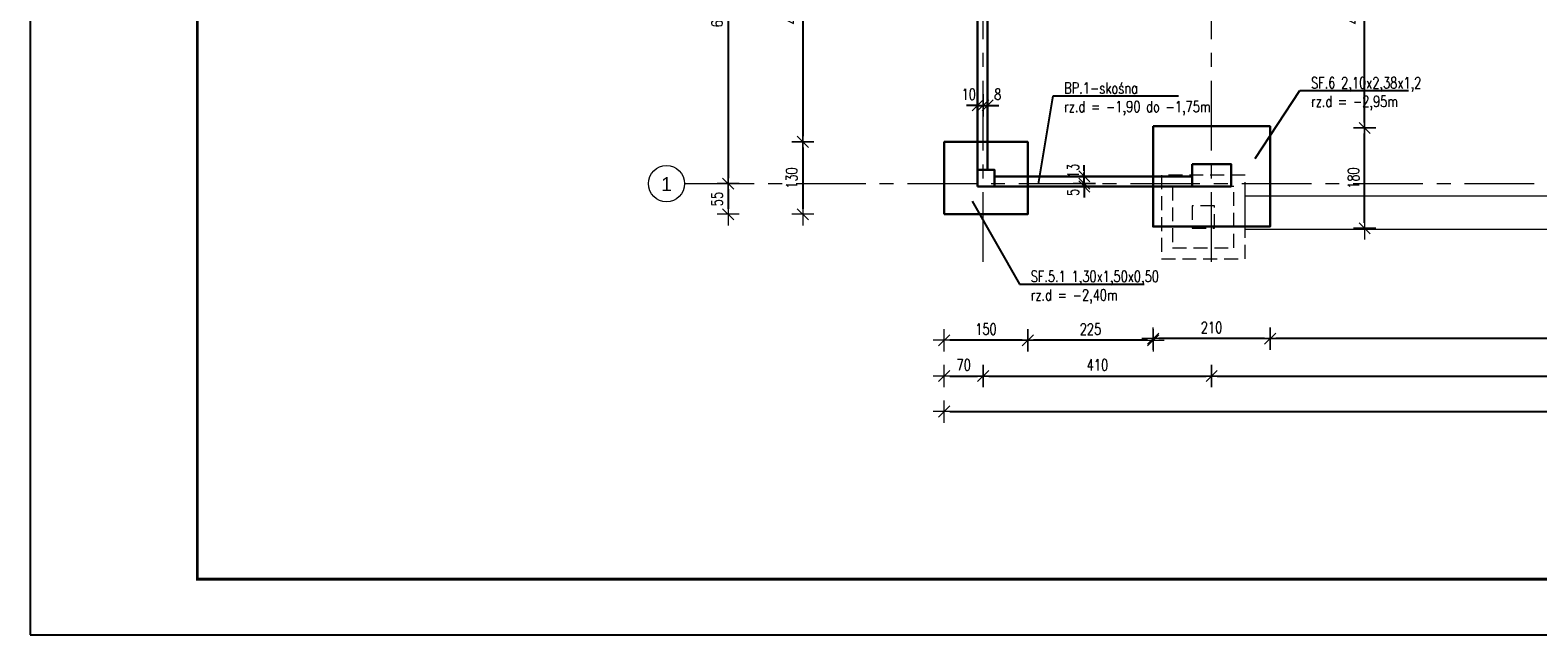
# Model space of a CAD drawing. Header units: millimetres. Extents: x -873 to 1675, y 11424 to 16190.
# Tile 1 of 14: x -867 to -596, y 15694 to 15803. Entities that reach past the tile are written whole.
import ezdxf
from ezdxf import colors
from ezdxf.entities.mleader import LeaderData, LeaderLine
from ezdxf.math import Vec2, Vec3

# ---------------------------------------------------------------- set-up
doc = ezdxf.new("R2010")
doc.units = ezdxf.units.MM
doc.header["$LTSCALE"] = 10
doc.linetypes.add('HIDDEN', pattern=[0.375, 0.25, -0.125])
doc.linetypes.add('MITTE', pattern=[2, 1.25, -0.25, 0.25, -0.25])
doc.layers.get('Defpoints').update_dxf_attribs({"color": 1})
doc.layers.add('_FORMATKA', color=8, linetype='Continuous', plot=False)
for name, color, linetype, lineweight in [('_RAMKA', 7, 'Continuous', 35), ('PS_DIM', 4, 'Continuous', 13), ('PS_Hidden', 2, 'HIDDEN', 9), ('PS_Object', 30, 'Continuous', 13), ('PS_SOLID', 7, 'Continuous', 30)]:
    doc.layers.add(name, color=color, linetype=linetype, lineweight=lineweight)
doc.styles.add('ARIAL', font='arial.ttf')
doc.styles.add('simplex', font='simplex.shx', dxfattribs={"width": 0.75})
doc.dimstyles.new('1_10_PRZ', dxfattribs={"dimtxt": 2, "dimasz": 1, "dimexe": 2, "dimexo": 5, "dimgap": 1, "dimtad": 1, "dimdec": 0, "dimlfac": 10, "dimtxsty": 'simplex', "dimblk": 'dimznak', "dimcen": 2, "dimse1": 1, "dimse2": 1, "dimclrt": 3, "dimadec": 1, "dimazin": 0, "dimtfac": 1, "dimtdec": 0, "dimtix": 1, "dimtmove": 2, "dimatfit": 3, "dimldrblk": 'dim-grot', "dimfxl": 1, "dimarcsym": 0})

# ---------------------------------------------------------------- blocks, each defined once
blk = doc.blocks.new('dimznak')
at = {"color": 0}
for points in [[(-2, 0), (2, 0)], [(0, 2), (0, -2)]]:
    blk.add_lwpolyline(points, dxfattribs=at)
at = {"color": 2}
blk.add_lwpolyline([(1, 1), (-1, -1)], dxfattribs=at)
blk = doc.blocks.new('*D5')
at = {"layer": 'Defpoints', "color": 0, "transparency": 16777216}
for p in [(-742.9, 15835.06), (-742.9, 15775.06), (-741.75, 15775.06)]:
    blk.add_point(p, dxfattribs=at)
at = {"layer": 'PS_DIM', "color": 0, "lineweight": -2, "transparency": 16777216}
blk.add_line((-741.75, 15834.06), (-741.75, 15776.06), dxfattribs=at)
for p, rotation in [((-741.75, 15835.06), 90), ((-741.75, 15775.06), 270)]:
    blk.add_blockref('dimznak', p, dxfattribs=dict(at, rotation=rotation))
at = {"layer": 'PS_DIM', "color": 3, "transparency": 16777216, "insert": (-743.75, 15805.06), "char_height": 2, "attachment_point": 5, "rotation": 90, "style": 'simplex'}
blk.add_mtext('600', dxfattribs=at)
blk = doc.blocks.new('dim-grot')
blk.add_hatch(color=256).paths.add_polyline_path([(0, 0), (-2, 0.5), (-2, -0.5)])
blk.add_lwpolyline([(0, 0), (-2, 0.5), (-2, -0.5), (0, 0)])
blk = doc.blocks.new('_None')
blk = doc.blocks.new('*D87')
at = {"layer": 'Defpoints', "color": 0, "transparency": 16777216}
for p in [(-644.48, 15769.09, -150.42), (-468.98, 15767.86), (-644.48, 15747.26)]:
    blk.add_point(p, dxfattribs=at)
at = {"layer": 'PS_DIM', "color": 0, "lineweight": -2, "transparency": 16777216}
blk.add_line((-469.98, 15747.26), (-643.48, 15747.26), dxfattribs=at)
at = {"layer": 'PS_DIM', "color": 0, "lineweight": -2, "transparency": 16777216, "rotation": 180}
blk.add_blockref('dimznak', (-644.48, 15747.26), dxfattribs=at)
at = {"layer": 'PS_DIM', "color": 0, "lineweight": -2, "transparency": 16777216}
blk.add_blockref('dimznak', (-468.98, 15747.26), dxfattribs=at)
at = {"layer": 'PS_DIM', "color": 3, "transparency": 16777216, "insert": (-556.73, 15749.26), "char_height": 2, "attachment_point": 5, "style": 'simplex'}
blk.add_mtext('1755', dxfattribs=at)
blk = doc.blocks.new('*D88')
at = {"layer": 'Defpoints', "color": 0, "transparency": 16777216}
for p in [(-644.48, 15769.09, -150.42), (-665.48, 15767.36, -150.42), (-665.48, 15747.26)]:
    blk.add_point(p, dxfattribs=at)
at = {"layer": 'PS_DIM', "color": 0, "lineweight": -2, "transparency": 16777216}
blk.add_line((-645.48, 15747.26), (-664.48, 15747.26), dxfattribs=at)
at = {"layer": 'PS_DIM', "color": 0, "lineweight": -2, "transparency": 16777216, "rotation": 180}
blk.add_blockref('dimznak', (-665.48, 15747.26), dxfattribs=at)
at = {"layer": 'PS_DIM', "color": 0, "lineweight": -2, "transparency": 16777216}
blk.add_blockref('dimznak', (-644.48, 15747.26), dxfattribs=at)
at = {"layer": 'PS_DIM', "color": 3, "transparency": 16777216, "insert": (-654.98, 15749.26), "char_height": 2, "attachment_point": 5, "style": 'simplex'}
blk.add_mtext('210', dxfattribs=at)
blk = doc.blocks.new('*D89')
at = {"layer": 'Defpoints', "color": 0, "transparency": 16777216}
for p in [(-687.98, 15769.56, 0.43), (-665.48, 15767.06, -150.42), (-687.98, 15746.96)]:
    blk.add_point(p, dxfattribs=at)
at = {"layer": 'PS_DIM', "color": 0, "lineweight": -2, "transparency": 16777216}
blk.add_line((-666.48, 15746.96), (-686.98, 15746.96), dxfattribs=at)
at = {"layer": 'PS_DIM', "color": 0, "lineweight": -2, "transparency": 16777216, "rotation": 180}
blk.add_blockref('dimznak', (-687.98, 15746.96), dxfattribs=at)
at = {"layer": 'PS_DIM', "color": 0, "lineweight": -2, "transparency": 16777216}
blk.add_blockref('dimznak', (-665.48, 15746.96), dxfattribs=at)
at = {"layer": 'PS_DIM', "color": 3, "transparency": 16777216, "insert": (-676.73, 15748.96), "char_height": 2, "attachment_point": 5, "style": 'simplex'}
blk.add_mtext('225', dxfattribs=at)
blk = doc.blocks.new('*D90')
at = {"layer": 'Defpoints', "color": 0, "transparency": 16777216}
for p in [(-702.98, 15769.56, 0.43), (-687.98, 15769.56, 0.43), (-702.98, 15746.96)]:
    blk.add_point(p, dxfattribs=at)
at = {"layer": 'PS_DIM', "color": 0, "lineweight": -2, "transparency": 16777216}
blk.add_line((-688.98, 15746.96), (-701.98, 15746.96), dxfattribs=at)
at = {"layer": 'PS_DIM', "color": 0, "lineweight": -2, "transparency": 16777216, "rotation": 180}
blk.add_blockref('dimznak', (-702.98, 15746.96), dxfattribs=at)
at = {"layer": 'PS_DIM', "color": 0, "lineweight": -2, "transparency": 16777216}
blk.add_blockref('dimznak', (-687.98, 15746.96), dxfattribs=at)
at = {"layer": 'PS_DIM', "color": 3, "transparency": 16777216, "insert": (-695.48, 15748.96), "char_height": 2, "attachment_point": 5, "style": 'simplex'}
blk.add_mtext('150', dxfattribs=at)
blk = doc.blocks.new('*U147')
at = {"layer": '_FORMATKA', "lineweight": -3}
blk.add_lwpolyline([(-1000, 0), (0, 0), (0, 420), (-1000, 420)], close=True, dxfattribs=at)
at = {"layer": '_RAMKA', "lineweight": -3, "const_width": 0.5}
blk.add_lwpolyline([(-970, 10), (-10, 10), (-10, 410), (-970, 410)], close=True, dxfattribs=at)
blk = doc.blocks.new('*D171')
at = {"layer": 'Defpoints', "color": 0, "transparency": 16777216}
for p in [(-702.98, 15828.56), (-728.35, 15782.56), (-702.98, 15782.56, 0.43)]:
    blk.add_point(p, dxfattribs=at)
at = {"layer": 'PS_DIM', "color": 0, "lineweight": -2, "transparency": 16777216}
blk.add_line((-728.35, 15827.56), (-728.35, 15783.56), dxfattribs=at)
for p, rotation in [((-728.35, 15828.56), 90), ((-728.35, 15782.56), 270)]:
    blk.add_blockref('dimznak', p, dxfattribs=dict(at, rotation=rotation))
at = {"layer": 'PS_DIM', "color": 3, "transparency": 16777216, "insert": (-730.35, 15805.56), "char_height": 2, "attachment_point": 5, "rotation": 90, "style": 'simplex'}
blk.add_mtext('460', dxfattribs=at)
blk = doc.blocks.new('*D172')
at = {"layer": 'Defpoints', "color": 0, "transparency": 16777216}
for p in [(-702.98, 15782.56, 0.43), (-728.35, 15769.56), (-702.98, 15769.56, 0.43)]:
    blk.add_point(p, dxfattribs=at)
at = {"layer": 'PS_DIM', "color": 0, "lineweight": -2, "transparency": 16777216}
blk.add_line((-728.35, 15781.56), (-728.35, 15770.56), dxfattribs=at)
for p, rotation in [((-728.35, 15782.56), 90), ((-728.35, 15769.56), 270)]:
    blk.add_blockref('dimznak', p, dxfattribs=dict(at, rotation=rotation))
at = {"layer": 'PS_DIM', "color": 3, "transparency": 16777216, "insert": (-730.35, 15776.06), "char_height": 2, "attachment_point": 5, "rotation": 90, "style": 'simplex'}
blk.add_mtext('130', dxfattribs=at)
blk = doc.blocks.new('*D220')
at = {"layer": 'Defpoints', "color": 0, "transparency": 16777216}
for p in [(-696.98, 15793.35), (-695.98, 15792.32), (-695.98, 15789.1)]:
    blk.add_point(p, dxfattribs=at)
at = {"layer": 'PS_DIM', "color": 0, "lineweight": -2, "transparency": 16777216}
for p, q in [((-697.98, 15789.1), (-698.98, 15789.1)), ((-696.98, 15789.1), (-695.98, 15789.1)), ((-694.98, 15789.1), (-693.98, 15789.1))]:
    blk.add_line(p, q, dxfattribs=at)
blk.add_blockref('dimznak', (-696.98, 15789.1), dxfattribs=at)
at = {"layer": 'PS_DIM', "color": 0, "lineweight": -2, "transparency": 16777216, "rotation": 180}
blk.add_blockref('dimznak', (-695.98, 15789.1), dxfattribs=at)
at = {"layer": 'PS_DIM', "color": 3, "transparency": 16777216, "insert": (-698.58, 15791.1), "char_height": 2, "attachment_point": 5, "style": 'simplex'}
blk.add_mtext('10', dxfattribs=at)
blk = doc.blocks.new('*D221')
at = {"layer": 'Defpoints', "color": 0, "transparency": 16777216}
for p in [(-695.18, 15797.92), (-695.98, 15792.32), (-695.18, 15789.1)]:
    blk.add_point(p, dxfattribs=at)
at = {"layer": 'PS_DIM', "color": 0, "lineweight": -2, "transparency": 16777216}
for p, q in [((-696.98, 15789.1), (-697.98, 15789.1)), ((-695.98, 15789.1), (-695.18, 15789.1)), ((-694.18, 15789.1), (-693.18, 15789.1))]:
    blk.add_line(p, q, dxfattribs=at)
blk.add_blockref('dimznak', (-695.98, 15789.1), dxfattribs=at)
at = {"layer": 'PS_DIM', "color": 0, "lineweight": -2, "transparency": 16777216, "rotation": 180}
blk.add_blockref('dimznak', (-695.18, 15789.1), dxfattribs=at)
at = {"layer": 'PS_DIM', "color": 3, "transparency": 16777216, "insert": (-693.36, 15791.1), "char_height": 2, "attachment_point": 5, "style": 'simplex'}
blk.add_mtext('8', dxfattribs=at)
blk = doc.blocks.new('*D222')
at = {"layer": 'Defpoints', "color": 0, "transparency": 16777216}
for p in [(-677.84, 15775.06), (-676.23, 15775.06), (-676.23, 15774.56)]:
    blk.add_point(p, dxfattribs=at)
at = {"layer": 'PS_DIM', "color": 0, "lineweight": -2, "transparency": 16777216}
for p, q in [((-677.84, 15776.06), (-677.84, 15777.06)), ((-677.84, 15774.56), (-677.84, 15775.06)), ((-677.84, 15773.56), (-677.84, 15772.56))]:
    blk.add_line(p, q, dxfattribs=at)
for p, rotation in [((-677.84, 15775.06), 270), ((-677.84, 15774.56), 90)]:
    blk.add_blockref('dimznak', p, dxfattribs=dict(at, rotation=rotation))
at = {"layer": 'PS_DIM', "color": 3, "transparency": 16777216, "insert": (-679.84, 15773.52), "char_height": 2, "attachment_point": 5, "rotation": 90, "style": 'simplex'}
blk.add_mtext('5', dxfattribs=at)
blk = doc.blocks.new('*D223')
at = {"layer": 'Defpoints', "color": 0, "transparency": 16777216}
for p in [(-677.84, 15776.36), (-676.79, 15776.36), (-676.23, 15775.06)]:
    blk.add_point(p, dxfattribs=at)
at = {"layer": 'PS_DIM', "color": 0, "lineweight": -2, "transparency": 16777216}
for p, q in [((-677.84, 15777.36), (-677.84, 15778.36)), ((-677.84, 15775.06), (-677.84, 15776.36)), ((-677.84, 15774.06), (-677.84, 15773.06))]:
    blk.add_line(p, q, dxfattribs=at)
for p, rotation in [((-677.84, 15776.36), 270), ((-677.84, 15775.06), 90)]:
    blk.add_blockref('dimznak', p, dxfattribs=dict(at, rotation=rotation))
at = {"layer": 'PS_DIM', "color": 3, "transparency": 16777216, "insert": (-679.84, 15777.37), "char_height": 2, "attachment_point": 5, "rotation": 90, "style": 'simplex'}
blk.add_mtext('13', dxfattribs=at)
blk = doc.blocks.new('*D228')
at = {"layer": 'Defpoints', "color": 0, "transparency": 16777216}
for p in [(-708.3, 15775.06), (-741.75, 15769.56), (-702.98, 15769.56, 0.43)]:
    blk.add_point(p, dxfattribs=at)
at = {"layer": 'PS_DIM', "color": 0, "lineweight": -2, "transparency": 16777216}
blk.add_line((-741.75, 15774.06), (-741.75, 15770.56), dxfattribs=at)
for p, rotation in [((-741.75, 15775.06), 90), ((-741.75, 15769.56), 270)]:
    blk.add_blockref('dimznak', p, dxfattribs=dict(at, rotation=rotation))
at = {"layer": 'PS_DIM', "color": 3, "transparency": 16777216, "insert": (-743.75, 15772.31), "char_height": 2, "attachment_point": 5, "rotation": 90, "style": 'simplex'}
blk.add_mtext('55', dxfattribs=at)

msp = doc.modelspace()

# ---------------------------------------------------------------- linework, layer by layer
at = {"layer": 'PS_DIM', "elevation": -150.42}
msp.add_lwpolyline([(-648.98, 15772.86), (-469.16, 15772.86), (-469.16, 15766.86), (-648.98, 15766.86)], close=True, dxfattribs=at)
at = {"layer": 'PS_Hidden', "color": 253}
msp.add_lwpolyline([(-663.98, 15761.56), (-648.98, 15761.56), (-648.98, 15776.56), (-663.98, 15776.56)], close=True, dxfattribs=at)
at = {"layer": 'PS_Object', "color": 5, "linetype": 'MITTE'}
for p, q in [((-695.98, 15761.01), (-695.98, 16032.1)), ((-654.98, 15761.01), (-654.98, 16032.1)), ((-749.57, 15775.06), (-12.99, 15775.06))]:
    msp.add_line(p, q, dxfattribs=at)
at = {"layer": 'PS_Object', "color": 2}
msp.add_circle((-752.82, 15775.06), 3.25, dxfattribs=at)
at = {"layer": 'PS_SOLID', "color": 71}
msp.add_lwpolyline([(-696.98, 15777.56), (-695.18, 15777.56), (-695.18, 15833.56), (-696.98, 15833.56)], close=True, dxfattribs=at)
at = {"layer": 'PS_SOLID', "color": 201, "elevation": -150.42}
msp.add_lwpolyline([(-665.48, 15785.36), (-644.48, 15785.36), (-644.48, 15767.36), (-665.48, 15767.36)], close=True, dxfattribs=at)
at = {"layer": 'PS_SOLID', "color": 6, "elevation": 0.43}
msp.add_lwpolyline([(-702.98, 15769.56), (-687.98, 15769.56), (-687.98, 15782.56), (-702.98, 15782.56)], close=True, dxfattribs=at)
at = {"layer": 'PS_SOLID', "color": 201}
msp.add_lwpolyline([(-658.48, 15778.56), (-651.48, 15778.56), (-651.48, 15774.56), (-658.48, 15774.56)], close=True, dxfattribs=at)
at = {"layer": 'PS_SOLID', "color": 6}
msp.add_lwpolyline([(-696.98, 15774.56), (-693.98, 15774.56), (-693.98, 15777.56), (-696.98, 15777.56)], close=True, dxfattribs=at)
at = {"layer": 'PS_SOLID', "color": 31}
msp.add_lwpolyline([(-693.98, 15776.36), (-658.48, 15776.36), (-658.48, 15774.56), (-693.98, 15774.56)], close=True, dxfattribs=at)
at = {"layer": 'PS_SOLID', "color": 253, "linetype": 'HIDDEN', "lineweight": 13}
for points in [[(-661.99, 15763.56), (-650.99, 15763.56), (-650.99, 15774.56), (-661.99, 15774.56)], [(-658.49, 15767.06), (-654.49, 15767.06), (-654.49, 15771.06), (-658.49, 15771.06)]]:
    msp.add_lwpolyline(points, close=True, dxfattribs=at)

# ---------------------------------------------------------------- block references
at = {"layer": 'PS_DIM'}
msp.add_blockref('*U147', (132.97, 15694.1), dxfattribs=at)

# ---------------------------------------------------------------- texts
at = {"layer": 'PS_Object', "color": 3, "style": 'ARIAL'}
msp.add_text('1', height=2.5, dxfattribs=at).set_placement((-753.78, 15773.73))

# ---------------------------------------------------------------- dimensions: what is measured, and where the dimension line sits
at = {"layer": 'PS_DIM'}
for base, p1, p2, picture, middle in [((-741.75, 15775.06), (-742.9, 15835.06), (-742.9, 15775.06), '*D5', (-743.75, 15805.06)), ((-728.35, 15782.56), (-702.98, 15828.56), (-702.98, 15782.56, 0.43), '*D171', (-730.35, 15805.56)), ((-728.35, 15769.56), (-702.98, 15782.56, 0.43), (-702.98, 15769.56, 0.43), '*D172', (-730.35, 15776.06)), ((-741.75, 15769.56), (-708.3, 15775.06), (-702.98, 15769.56, 0.43), '*D228', (-743.75, 15772.31))]:
    dim = msp.add_linear_dim(base=base, p1=p1, p2=p2, angle=90, dimstyle='1_10_PRZ', dxfattribs=at)
    dim.commit()
    dim.dimension.update_dxf_attribs({"geometry": picture, "text_midpoint": middle})
for base, p1, p2 in [((-627.53, 15826.06), (-644.48, 15785.06, -150.42), (-640.98, 15826.06)), ((-627.53, 15785.06), (-644.48, 15767.06, -150.42), (-644.48, 15785.06, -150.42))]:
    msp.add_linear_dim(base=base, p1=p1, p2=p2, angle=90, dimstyle='1_10_PRZ', dxfattribs=at).render()
for base, p1, p2, picture, middle in [((-695.18, 15789.1), (-695.98, 15792.32), (-695.18, 15797.92), '*D221', (-693.36, 15791.1)), ((-695.98, 15789.1), (-696.98, 15793.35), (-695.98, 15792.32), '*D220', (-698.58, 15791.1))]:
    dim = msp.add_linear_dim(base=base, p1=p1, p2=p2, dimstyle='1_10_PRZ', dxfattribs=at)
    dim.commit()
    dim.dimension.update_dxf_attribs({"geometry": picture, "text_midpoint": middle, "dimtype": 160})
for base, p1, p2, picture, middle in [((-677.84, 15776.36), (-676.23, 15775.06), (-676.79, 15776.36), '*D223', (-679.84, 15777.37)), ((-677.84, 15775.06), (-676.23, 15774.56), (-676.23, 15775.06), '*D222', (-679.84, 15773.52))]:
    dim = msp.add_linear_dim(base=base, p1=p1, p2=p2, angle=90, dimstyle='1_10_PRZ', dxfattribs=at)
    dim.commit()
    dim.dimension.update_dxf_attribs({"geometry": picture, "text_midpoint": middle, "dimtype": 160})
for base, p1, p2, picture, middle in [((-702.98, 15746.96), (-687.98, 15769.56, 0.43), (-702.98, 15769.56, 0.43), '*D90', (-695.48, 15748.96)), ((-687.98, 15746.96), (-665.48, 15767.06, -150.42), (-687.98, 15769.56, 0.43), '*D89', (-676.73, 15748.96)), ((-665.48, 15747.26), (-644.48, 15769.09, -150.42), (-665.48, 15767.36, -150.42), '*D88', (-654.98, 15749.26)), ((-644.48, 15747.26), (-468.98, 15767.86), (-644.48, 15769.09, -150.42), '*D87', (-556.73, 15749.26))]:
    dim = msp.add_linear_dim(base=base, p1=p1, p2=p2, dimstyle='1_10_PRZ', dxfattribs=at)
    dim.commit()
    dim.dimension.update_dxf_attribs({"geometry": picture, "text_midpoint": middle})
for base, p1, p2 in [((-695.98, 15740.54), (-702.98, 15769.56, 0.43), (-695.98, 15767.85)), ((-46.48, 15734.17), (-702.98, 15769.56, 0.43), (-46.48, 15767.36, -150.42)), ((-654.98, 15740.54), (-695.98, 15767.85), (-654.98, 15761.56)), ((-456.48, 15740.54), (-654.98, 15761.56), (-456.48, 15765.05))]:
    msp.add_linear_dim(base=base, p1=p1, p2=p2, dimstyle='1_10_PRZ', dxfattribs=at).render()

# ---------------------------------------------------------------- leaders
at = {"layer": 'PS_DIM', "color": 3}
ml = msp.add_multileader_mtext('Standard', dxfattribs=at)
ml.set_content('BP.2\\Prz.d = -1,90m', color=3, style='simplex')
ml.set_leader_properties()
ml.set_arrow_properties(name='NONE')
ml.build(insert=Vec2(0, 0))
ml.multileader.update_dxf_attribs({"text_left_attachment_type": 6, "text_right_attachment_type": 6, "dogleg_length": 1})
ctx = ml.context
ctx.base_point, ctx.char_height, ctx.landing_gap_size, ctx.plane_origin = Vec3(-692.24, 15808.05), 2, 1, Vec3(-634.49, 15923.51)
ctx.left_attachment, ctx.right_attachment = 6, 6
notes = []
notes.append((ctx, [(0, (1, 1, 0), (-693.24, 15808.05), (1, 0), 1, [(0, [(-695.98, 15813.02)], 0, [])])]))
ctx.mtext.insert, ctx.mtext.flow_direction = Vec3(-691.24, 15810.45), 5
ml = msp.add_multileader_mtext('Standard', dxfattribs=at)
ml.set_content('BP.1-skośna \\Prz.d = -1,90 do -1,75m', color=3, style='simplex')
ml.set_leader_properties()
ml.set_arrow_properties(name='NONE')
ml.build(insert=Vec2(0, 0))
ml.multileader.update_dxf_attribs({"text_left_attachment_type": 6, "text_right_attachment_type": 6, "dogleg_length": 1})
ctx = ml.context
ctx.base_point, ctx.char_height, ctx.landing_gap_size, ctx.plane_origin = Vec3(-682.45, 15790.82), 2, 1, Vec3(-625.11, 15885.19)
ctx.left_attachment, ctx.right_attachment = 6, 6
notes.append((ctx, [(0, (1, 1, 0), (-683.45, 15790.82), (1, 0), 1, [(0, [(-686.03, 15775.04)], 0, [])])]))
ctx.mtext.insert, ctx.mtext.flow_direction = Vec3(-681.45, 15793.22), 5
ml = msp.add_multileader_mtext('Standard', dxfattribs=at)
ml.set_content('SF.6 2,10x2,38x1,2\\Prz.d = -2,95m', color=3, style='simplex')
ml.set_leader_properties()
ml.set_arrow_properties(name='NONE')
ml.build(insert=Vec2(0, 0))
ml.multileader.update_dxf_attribs({"text_left_attachment_type": 6, "text_right_attachment_type": 6, "dogleg_length": 1})
ctx = ml.context
ctx.base_point, ctx.char_height, ctx.landing_gap_size, ctx.plane_origin = Vec3(-638.14, 15791.76), 2, 1, Vec3(-586.27, 15889.73)
ctx.left_attachment, ctx.right_attachment = 6, 6
notes.append((ctx, [(0, (1, 1, 0), (-639.14, 15791.76), (1, 0), 1, [(0, [(-647.19, 15779.58)], 0, [])])]))
ctx.mtext.insert, ctx.mtext.flow_direction = Vec3(-637.14, 15794.16), 5
ml = msp.add_multileader_mtext('Standard', dxfattribs=at)
ml.set_content('SF.5.1 1,30x1,50x0,50\\Prz.d = -2,40m', color=3, style='simplex')
ml.set_leader_properties()
ml.set_arrow_properties(name='NONE')
ml.build(insert=Vec2(0, 0))
ml.multileader.update_dxf_attribs({"text_left_attachment_type": 6, "text_right_attachment_type": 6, "dogleg_length": 1})
ctx = ml.context
ctx.base_point, ctx.char_height, ctx.landing_gap_size, ctx.plane_origin = Vec3(-688.45, 15757.03), 2, 1, Vec3(-633.79, 15889.73)
ctx.left_attachment, ctx.right_attachment = 6, 6
notes.append((ctx, [(0, (1, 1, 0), (-689.45, 15757.03), (1, 0), 1, [(0, [(-697.98, 15771.9)], 0, [])])]))
ctx.mtext.insert, ctx.mtext.flow_direction = Vec3(-687.45, 15759.43), 5
for ctx, leaders in notes:
    for number, flags, end, landing, length, lines in leaders:
        leader = LeaderData()
        leader.index, (leader.has_last_leader_line, leader.has_dogleg_vector, leader.attachment_direction) = number, flags
        leader.last_leader_point, leader.dogleg_vector, leader.dogleg_length = Vec3(end), Vec3(landing), length
        for number, points, colour, breaks in lines:
            line = LeaderLine()
            line.index, line.vertices, line.color, line.breaks = number, Vec3.list(points), colors.encode_raw_color(colour), breaks
            leader.lines.append(line)
        ctx.leaders.append(leader)

doc.saveas('drawing.dxf')
